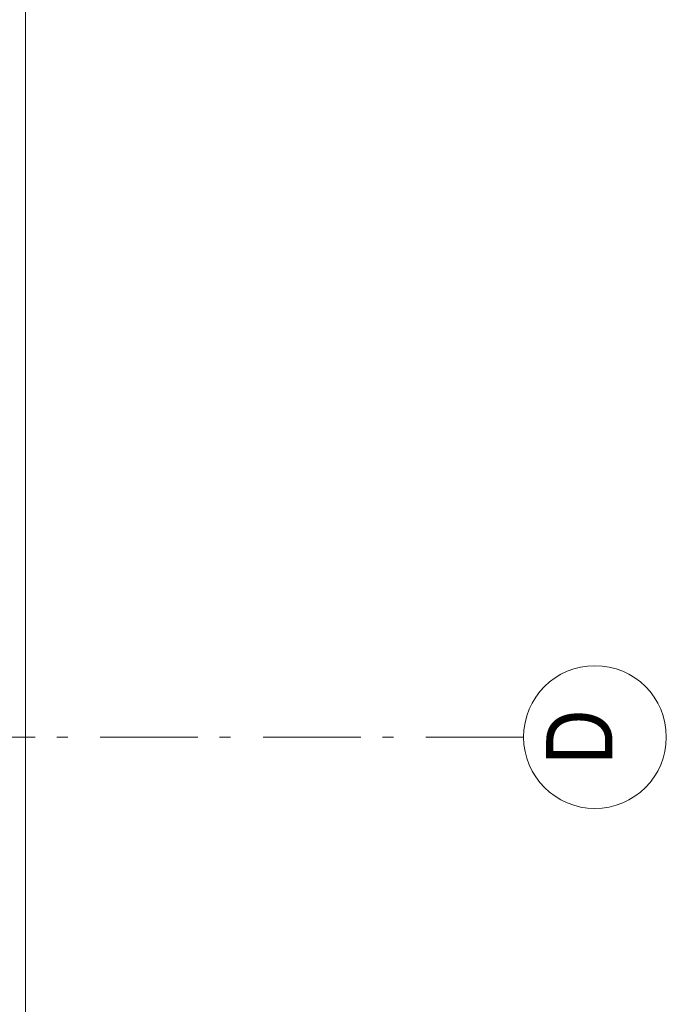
# Model space of a CAD drawing. Header units: millimetres. Extents: x 164654 to 368283, y 131426 to 252133.
# Tile 132 of 144: x 360318 to 361972, y 235504 to 238023. Entities that reach past the tile are written whole.
import ezdxf

# ---------------------------------------------------------------- set-up
doc = ezdxf.new("R2010")
doc.units = ezdxf.units.MM
doc.header["$LTSCALE"] = 400
doc.linetypes.add('STYLE_06', pattern=[1.041641, 0.625, -0.208282, 0.069427, -0.138931])
doc.layers.add('None', color=7, linetype='Continuous', lineweight=9)
doc.styles.add('Arial Narrow', font='ARIALN.TTF', dxfattribs={"height": 222.25})

# ---------------------------------------------------------------- blocks, each defined once
blk = doc.blocks.new('*U518')
at = {"layer": 'None', "color": 43, "linetype": 'Continuous', "lineweight": 9}
blk.add_line((58491.1, -35355.5), (43205.4, -35355.5), dxfattribs=at)
blk = doc.blocks.new('*U1642')
at = {"layer": 'None', "color": 43, "linetype": 'Continuous', "lineweight": 9}
blk.add_circle((46846.1, -36812.6), 182.6, dxfattribs=at)
at = {"layer": 'None', "color": 43, "insert": (46846.1, -36687.7), "char_height": 169.3, "width": 160.91, "attachment_point": 2, "style": 'Arial Narrow'}
blk.add_mtext('D', dxfattribs=at)

msp = doc.modelspace()

# ---------------------------------------------------------------- linework, layer by layer
at = {"layer": 'None', "color": 43, "linetype": 'STYLE_06', "lineweight": 9}
msp.add_line((361606.97992, 236187.75849), (329361.34606, 236187.75849), dxfattribs=at)

# ---------------------------------------------------------------- block references
at = {"layer": 'None', "color": 7, "rotation": 90}
for name in ['*U518', '*U1642']:
    msp.add_blockref(name, (324976.97992, 189341.69912), dxfattribs=at)

doc.saveas('drawing.dxf')
